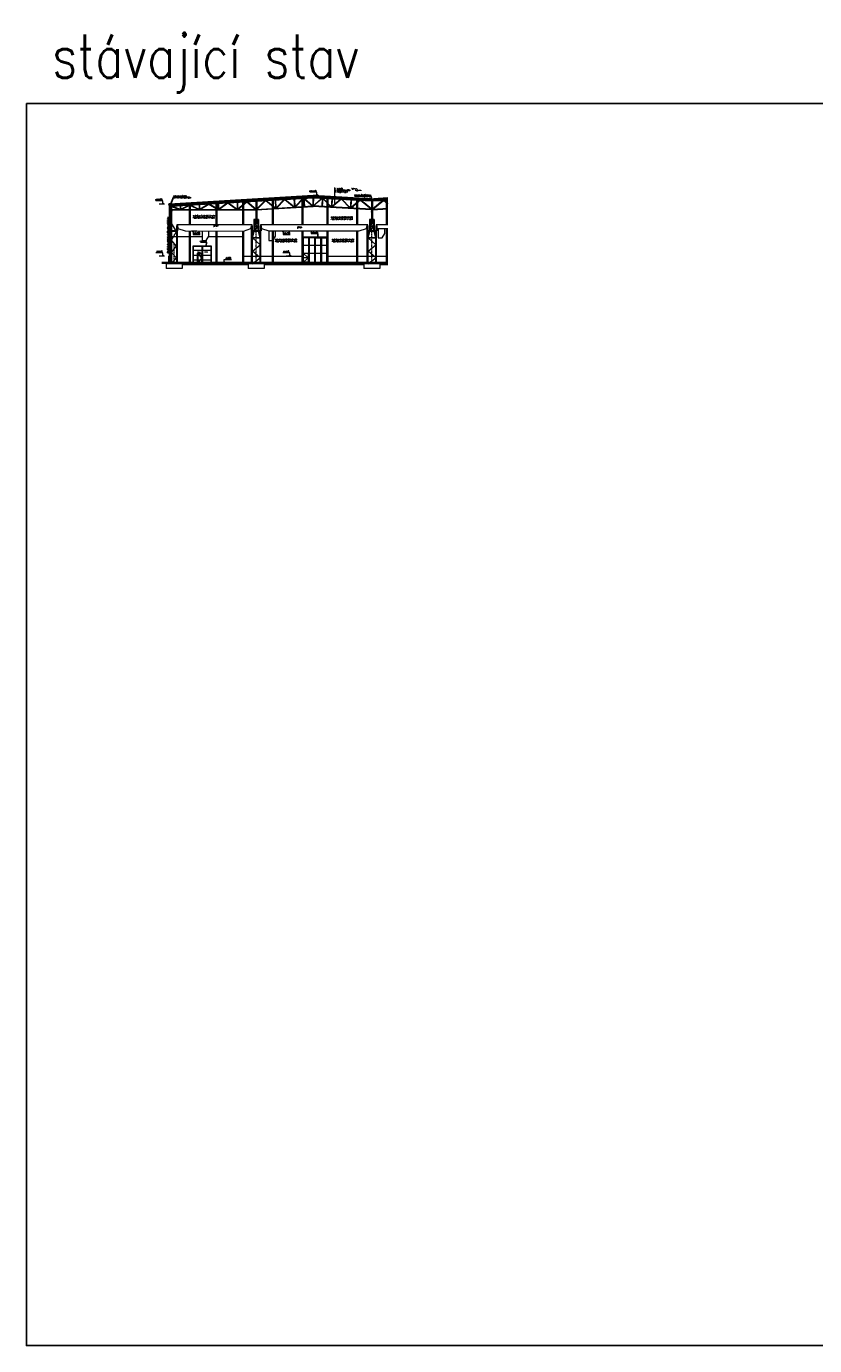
# Model space of a CAD drawing. Header units: millimetres. Extents: x -485339 to 350584, y -1189934 to 0.
# Tile 158 of 178: x -485339 to -319442, y -775236 to -497734. Entities that reach past the tile are written whole.
import ezdxf
from ezdxf import colors
from ezdxf.entities.mleader import LeaderData, LeaderLine
from ezdxf.enums import TextEntityAlignment as Align
from ezdxf.math import Vec2, Vec3

# ---------------------------------------------------------------- set-up
doc = ezdxf.new("R2010")
doc.units = ezdxf.units.MM
doc.header["$LTSCALE"] = 10
doc.linetypes.add('DASHDOT', pattern=[25.4, 12.7, -6.35, 0, -6.35])
doc.linetypes.add('ČÁRKOVANÁ', pattern=[19.05, 12.7, -6.35])
doc.layers.get('Defpoints').update_dxf_attribs({"color": 201})
for name, color, linetype, lineweight, true_color in [('BOUR_DVEŘE', 7, 'Continuous', 18, 0x4ccd32), ('BOUR_ČÁRY_OBRYS', 7, 'Continuous', 35, 0x4ccd32), ('BOUR_ČÁRY_PLNÉ', 7, 'Continuous', 18, 0x4ccd32), ('BOURÁNÍ_POPIS', 7, 'Continuous', 18, 0x4ccd32)]:
    doc.layers.add(name, color=color, linetype=linetype, lineweight=lineweight, true_color=true_color)
for name, color, linetype, lineweight in [('St_kóty_výškové', 132, 'Continuous', 18), ('St_popis', 250, 'Continuous', 18), ('St_sloupy_opláštění_pohled', 25, 'ČÁRKOVANÁ', 18), ('St_čáry_obrys', 5, 'Continuous', 35), ('St_čáry_plné', 250, 'Continuous', 18), ('St_šrafy', 250, 'Continuous', 18)]:
    doc.layers.add(name, color=color, linetype=linetype, lineweight=lineweight)
doc.styles.add('ROMANS', font='romans.shx', dxfattribs={"width": 0.8})
doc.styles.get("Standard").update_dxf_attribs({"font": 'simplex.shx', "width": 0.8})
doc.linetypes.add('IZOLACE', pattern='A,0.0001,-0.1,[134,ltypeshp.shx,S=0.1,R=0,X=-0.1,Y=0],-0.2,[134,ltypeshp.shx,S=0.1,R=180,X=0.1,Y=0],-0.1', length=0.4001)

# ---------------------------------------------------------------- blocks, each defined once
blk = doc.blocks.new('G$C17CABAA1')
at = {"layer": 'St_čáry_obrys'}
for points in [[(-45, 0), (45, 0)], [(0, 0), (0, -180)], [(-45, -180), (45, -180)]]:
    blk.add_lwpolyline(points, dxfattribs=at)
blk = doc.blocks.new('G$C14EDF750')
at = {"layer": 'St_čáry_plné'}
for points in [[(-69, 13085), (-69, 9110)], [(-69, 13085), (-69, 9110)], [(-69, 13085), (-69, 9110)], [(101, 13085), (101, 9110)], [(101, 13085), (101, 9110)], [(101, 13085), (101, 9110)], [(-519, 9110), (-519, 6710)], [(511, 9110), (-519, 9110)], [(511, 9010), (-519, 9010)], [(-349, 9010), (-349, 6710)], [(-349, 8265), (-32, 9010)], [(349, 8265), (32, 9010)], [(341, 9010), (341, 6710)], [(511, 9110), (511, 6710)], [(985, 6710), (-985, 6710)], [(985, 6610), (-985, 6610)], [(-852, -200), (815, 1030), (-815, 2441), (815, 3780), (-815, 5235), (815, 5235), (443, 6610)], [(815, 5235), (-815, 5235), (-443, 6610)], [(-349, 6710), (341, 7588), (-349, 8265), (341, 8265)]]:
    blk.add_lwpolyline(points, dxfattribs=at)
at = {"layer": 'St_šrafy', "linetype": 'DASHDOT'}
blk.add_lwpolyline([(0, 0), (0, 61), (0, 10767)], dxfattribs=at)
at = {"layer": 'St_šrafy'}
for points in [[(-985, 0), (-985, 61), (-985, 6710)], [(-815, 0), (-815, 61), (-815, 6610)], [(815, 0), (815, 61), (815, 6610)], [(985, 0), (985, 61), (985, 6710)]]:
    blk.add_lwpolyline(points, dxfattribs=at)
blk = doc.blocks.new('G$CB422E4FE')
at = {"layer": 'St_čáry_obrys'}
for points in [[(50, 0), (-50, 0)], [(0, -1111), (0, 0)], [(50, -1111), (-50, -1111)]]:
    blk.add_lwpolyline(points, dxfattribs=at)
blk = doc.blocks.new('*U7319')
at = {"color": 0, "linetype": 'ByBlock', "lineweight": -2}
blk.add_line((3, 0), (-7, 0), dxfattribs=at)
for points in [[(0, 0), (0, 6.1), (0, 6.1), (-13, 6.1)], [(1.7, 1.7), (0, 0), (-1.8, 1.7)]]:
    blk.add_lwpolyline(points, dxfattribs=at)
at = {"color": 0, "linetype": 'ByBlock', "lineweight": -2, "style": 'ROMANS', "width": 0.8}
for tag, p in [('POPIS_001', (-12.5, 5.1)), ('VYSKA', (-3.5, 9.6))]:
    blk.add_attdef(tag, text='', height=2.5, dxfattribs=at).set_placement(p, align=Align.TOP_RIGHT)
blk = doc.blocks.new('*U4034')
at = {"color": 0, "linetype": 'ByBlock', "lineweight": -2}
blk.add_line((3, 0), (-7, 0), dxfattribs=at)
for points in [[(0, 0), (0, -6.1), (0, -6.1), (-13, -6.1)], [(1.8, -1.8), (0, 0), (-1.8, -1.8)]]:
    blk.add_lwpolyline(points, dxfattribs=at)
at = {"color": 0, "linetype": 'ByBlock', "lineweight": -2, "style": 'ROMANS', "width": 0.8}
for tag, p in [('POPIS_001', (-12.5, -7.1)), ('VYSKA', (-3.5, -2.6))]:
    blk.add_attdef(tag, text='', height=2.5, dxfattribs=at).set_placement(p, align=Align.TOP_RIGHT)
blk = doc.blocks.new('*U7320')
at = {"color": 0, "linetype": 'ByBlock', "lineweight": -2}
blk.add_line((-3, 0), (7, 0), dxfattribs=at)
for points in [[(-1.8, 1.7), (0, 0), (1.7, 1.7)], [(0, 0), (0, 6.1), (0, 6.1), (13, 6.1)]]:
    blk.add_lwpolyline(points, dxfattribs=at)
at = {"color": 0, "linetype": 'ByBlock', "lineweight": -2, "style": 'ROMANS', "width": 0.8}
blk.add_attdef('VYSKA', text='', height=2.5, dxfattribs=at).set_placement((12.5, 9.6), align=Align.TOP_RIGHT)
blk.add_attdef('POPIS_001', text='', height=2.5, dxfattribs=at).set_placement((12.5, 5.1), align=Align.TOP_LEFT)

msp = doc.modelspace()

# ---------------------------------------------------------------- linework, layer by layer
at = {"layer": 'BOUR_DVEŘE'}
for p, q in [((-450222.8, -547480.2), (-450222.8, -543880.2)), ((-450222.8, -543880.2), (-446472.8, -543880.2)), ((-448347.8, -543880.2), (-448347.8, -547480.2)), ((-446472.8, -543880.2), (-446472.8, -547480.2)), ((-422082.8, -542090.5), (-427152.8, -542090.5)), ((-427152.8, -542090.5), (-427152.8, -547477.5)), ((-425977.3, -542190.5), (-427060.9, -542190.5)), ((-427060.9, -542190.5), (-427060.9, -547377.5)), ((-422174.8, -543816.5), (-427060.9, -543816.5)), ((-425977.3, -542190.5), (-425977.3, -547377.5)), ((-425885.3, -542090.5), (-425885.3, -547477.5)), ((-425793.4, -542190.5), (-425793.4, -547377.5)), ((-424709.8, -542190.5), (-425793.4, -542190.5)), ((-424709.8, -542190.5), (-424709.8, -547377.5)), ((-424617.8, -542090.5), (-424617.8, -547477.5)), ((-424525.9, -542190.5), (-423442.3, -542190.5)), ((-424525.9, -542190.5), (-424525.9, -547377.5)), ((-423442.3, -542190.5), (-423442.3, -547377.5)), ((-423350.3, -542090.5), (-423350.3, -547477.5)), ((-423258.4, -542190.5), (-423258.4, -547377.5)), ((-423258.4, -542190.5), (-422174.8, -542190.5)), ((-422174.8, -542190.5), (-422174.8, -547377.5)), ((-422082.8, -547477.5), (-422082.8, -542090.5)), ((-450151.7, -547413.3), (-450151.7, -543947)), ((-450151.7, -543947), (-448418.9, -543947)), ((-446543.9, -544897.9), (-450151.7, -544897.9)), ((-446543.9, -545921.4), (-450151.7, -545921.4)), ((-449207.3, -545142.7), (-449311.6, -545199.3)), ((-449311.6, -545199.3), (-449207.3, -545255.9)), ((-449282.2, -545756.2), (-449282.2, -545642.9)), ((-449242.1, -545199.3), (-448671.1, -545199.3)), ((-448418.9, -543947), (-448418.9, -545419.1)), ((-448276.7, -543947), (-448276.7, -547413.3)), ((-448276.7, -543947), (-446543.9, -543947)), ((-447303.8, -545199.3), (-447874.8, -545199.3)), ((-447338.6, -545255.9), (-447338.6, -545142.7)), ((-447338.6, -545142.7), (-447234.2, -545199.3)), ((-447234.2, -545199.3), (-447338.6, -545255.9)), ((-446543.9, -543947), (-446543.9, -547413.3)), ((-427060.9, -545412.2), (-426023.2, -546444.8)), ((-427060.9, -545412.2), (-422174.8, -545412.2)), ((-427060.9, -547377.5), (-427060.9, -545412.2)), ((-427060.9, -545412.2), (-425977.3, -545412.2)), ((-426023.2, -546444.8), (-427060.9, -547377.5)), ((-427014.9, -547327.5), (-427014.9, -545462.2)), ((-427014.9, -545462.2), (-426023.2, -545462.2)), ((-426023.2, -546394.8), (-427014.9, -546394.8)), ((-426023.2, -546444.8), (-427014.9, -546444.8)), ((-426023.2, -545462.2), (-426023.2, -547327.5)), ((-425977.3, -545412.2), (-425977.3, -547377.5)), ((-446472.8, -547480.2), (-450222.8, -547480.2)), ((-446543.9, -546935.7), (-450151.7, -546935.7)), ((-449297.8, -547413.3), (-450151.7, -547413.3)), ((-446543.9, -547413.3), (-448276.7, -547413.3)), ((-427152.8, -547477.5), (-422082.8, -547477.5)), ((-425977.3, -547377.5), (-427060.9, -547377.5)), ((-427060.9, -547377.5), (-425977.3, -547377.5)), ((-426023.2, -547327.5), (-427014.9, -547327.5)), ((-425793.4, -547377.5), (-424709.8, -547377.5)), ((-423442.3, -547377.5), (-424525.9, -547377.5)), ((-422174.8, -547377.5), (-423258.4, -547377.5))]:
    msp.add_line(p, q, dxfattribs=at)
for points in [[(-446472.8, -547480.2), (-450222.8, -547480.2), (-450222.8, -543880.2), (-446472.8, -543880.2)], [(-422082.8, -547477.5), (-427152.8, -547477.5), (-427152.8, -542090.5), (-422082.8, -542090.5)], [(-448347.8, -547469.1), (-449297.8, -547469.1), (-449297.8, -545419.1), (-448347.8, -545419.1)], [(-448397.8, -547469.1), (-449247.8, -547469.1), (-449247.8, -545469.1), (-448397.8, -545469.1)], [(-448447.8, -547419.1), (-449197.8, -547419.1), (-449197.8, -545519.1), (-448447.8, -545519.1)]]:
    msp.add_lwpolyline(points, close=True, dxfattribs=at)
msp.add_lwpolyline([(-449247.8, -545469.1), (-448447.8, -546469.1), (-449247.8, -547469.1)], dxfattribs=at)
at = {"layer": 'BOUR_ČÁRY_OBRYS'}
for points in [[(-455325.3, -535222.1), (-455318.2, -535158.7)], [(-455318.2, -535158.7), (-455111.5, -535146.3), (-455110.4, -535166.3)], [(-455272.8, -535176.7), (-455272.8, -535156)], [(-455182.8, -535171.3), (-455272.8, -535176.7)], [(-455182.8, -535396.3), (-455182.8, -535171.3)], [(-455182.8, -535396.3), (-454920.8, -535396.3), (-454885.3, -535245.9)], [(-455110.4, -535166.3), (-455094.5, -535366.3), (-454944.5, -535366.3), (-454889.4, -535133)], [(-412947.8, -534061.8), (-412893.9, -534294.6), (-412602.2, -534310.6), (-412310.6, -534294.6), (-412256.5, -534061.5)], [(-412910.6, -534000.8), (-412853.6, -534246.7), (-412602.2, -534260.5), (-412350.8, -534246.7), (-412293.7, -534000.5)]]:
    msp.add_lwpolyline(points, dxfattribs=at)
at = {"layer": 'BOUR_ČÁRY_PLNÉ'}
for points in [[(-455232.8, -535174.3), (-455232.8, -546040.2)], [(-455182.8, -535171.3), (-455182.8, -546040.2)]]:
    msp.add_lwpolyline(points, dxfattribs=at)
at = {"layer": 'Defpoints'}
msp.add_lwpolyline([(-485339.2, -513966), (143293.5, -513966), (143293.5, -775236.5), (-485339.2, -775236.5)], close=True, dxfattribs=at)
at = {"layer": 'St_popis'}
msp.add_lwpolyline([(-420520.3, -531639.9), (-420520.3, -535136.7)], dxfattribs=at)
at = {"layer": 'St_sloupy_opláštění_pohled', "linetype": 'Continuous'}
for points in [[(-451082.8, -534954.2), (-451082.8, -539480.2)], [(-450872.8, -534941.6), (-450872.8, -539480.2)], [(-445462.8, -534616.4), (-445462.8, -539480.2)], [(-445252.8, -534603.8), (-445252.8, -539480.2)], [(-439842.8, -534278.6), (-439842.8, -539480.2)], [(-439632.8, -534265.9), (-439632.8, -539480.2)], [(-433602.8, -533903.5), (-433602.8, -539480.2)], [(-433392.8, -533890.8), (-433392.8, -539480.2)], [(-427362.8, -533528.4), (-427362.8, -539480.2)], [(-427152.8, -533515.7), (-427152.8, -539480.2)], [(-422082.8, -533546.2), (-422082.8, -539480.2)], [(-421872.8, -533557.8), (-421872.8, -539480.2)], [(-415842.8, -533889.5), (-415842.8, -539480.2)], [(-415632.8, -533901.1), (-415632.8, -539480.2)], [(-409602.8, -533902.5), (-409602.8, -539480.2)], [(-409392.8, -533890.9), (-409392.8, -539480.2)], [(-451082.8, -540771.2), (-451082.8, -547480.2)], [(-450872.8, -540771.5), (-450872.8, -547480.2)], [(-445462.8, -540226.6), (-445462.8, -540248.6)], [(-445462.8, -540778.7), (-445462.8, -547480.2)], [(-445252.8, -540226.6), (-445252.8, -540248.6)], [(-445252.8, -540778.9), (-445252.8, -547480.2)], [(-439842.8, -540786.1), (-439842.8, -547480.2)], [(-439632.8, -540786.4), (-439632.8, -547480.2)], [(-433602.8, -540770.2), (-433602.8, -547480.2)], [(-433392.8, -540770.2), (-433392.8, -547480.2)], [(-427362.8, -540770.2), (-427362.8, -547477.5)], [(-427152.8, -540770.2), (-427152.8, -547477.5)], [(-422082.8, -540770.2), (-422082.8, -547477.5)], [(-421872.8, -540770.2), (-421872.8, -547477.5)], [(-415842.8, -540770.2), (-415842.8, -547477.5)], [(-415632.8, -540770.2), (-415632.8, -547477.5)], [(-409602.8, -540226.6), (-409602.8, -547477.5)], [(-409392.8, -540226.6), (-409392.8, -547477.5)]]:
    msp.add_lwpolyline(points, dxfattribs=at)
at = {"layer": 'St_čáry_obrys'}
for points in [[(-424995.2, -533399.1), (-454904.5, -535197)], [(-424995, -533449.1), (-454885.3, -535245.9)], [(-424995.2, -533399.1), (-412947.8, -534061.8)], [(-424995, -533449.1), (-412936.1, -534112.5)], [(-409254, -533946.4), (-412268.3, -534112.2)], [(-409254, -533896.3), (-412256.5, -534061.5)], [(-455272.8, -547480.2), (-455272.8, -546040.2), (-454972.8, -546040.2), (-454972.8, -547480.2)], [(-455272.8, -547480.2), (-456805.2, -547480.2)], [(-409254, -547480.2), (-454972.8, -547480.2)]]:
    msp.add_lwpolyline(points, dxfattribs=at)
for centre in [(-454862.8, -535512.4), (-412602.2, -534395.6), (-454862.8, -536512.4), (-412602.2, -536695.6)]:
    msp.add_circle(centre, 85, dxfattribs=at)
at = {"layer": 'St_čáry_plné'}
for points in [[(-424995.3, -533335.9), (-455272.8, -535156)], [(-455272.8, -535156), (-455272.8, -547680.2)], [(-455109.6, -535176.3), (-455271, -535186)], [(-454972.8, -535396.3), (-454972.8, -547680.2)], [(-454947.8, -535396.3), (-454947.8, -547680.2)], [(-454872.7, -535425.5), (-424994.6, -533629.1)], [(-454793.1, -535561), (-424994.2, -533769.4)], [(-454777.8, -535512.4), (-454777.8, -547680.2)], [(-454678.6, -535554.1), (-452973.2, -536184.7)], [(-452973.2, -535308.3), (-452973.2, -535311.3)], [(-452973.2, -535451.5), (-452973.2, -536227.4)], [(-452873.2, -536183.1), (-451084, -535338)], [(-452873.2, -535445.5), (-452873.2, -536227.4)], [(-452779.5, -536227.4), (-450920.3, -535349.1)], [(-450920.3, -535349.1), (-449073.5, -536227.4)], [(-450794.2, -535320.5), (-448980.4, -536183.1)], [(-448980.4, -535211.5), (-448980.4, -536227.4)], [(-448880.4, -536180.7), (-447070.5, -535096.7)], [(-448880.4, -535205.5), (-448880.4, -536227.4)], [(-448802.6, -536227.4), (-446934, -535108.1)], [(-446934, -535108.1), (-445065.5, -536227.4)], [(-446822.4, -535081.7), (-444987.6, -536180.7)], [(-444987.6, -534971.5), (-444987.6, -536227.4)], [(-444887.6, -536177.9), (-443065.5, -534855.9)], [(-444887.6, -534965.5), (-444887.6, -536227.4)], [(-444819.5, -536227.4), (-442937, -534861.5)], [(-442937, -534861.5), (-441062.7, -536227.4)], [(-442828.5, -534841.6), (-440994.8, -536177.9)], [(-440994.8, -534731.5), (-440994.8, -536227.4)], [(-440894.8, -536174.8), (-439064.8, -534615.3)], [(-440894.8, -534725.5), (-440894.8, -536227.4)], [(-440833.1, -536227.4), (-438948.4, -534621.3)], [(-438948.4, -534621.3), (-437063.7, -536227.4)], [(-438847.4, -534602.3), (-437002, -536174.8)], [(-437002, -534491.5), (-437002, -536227.4)], [(-436962.8, -536227.4), (-424948.9, -535505)], [(-436902, -536167.8), (-435066.6, -534374.9)], [(-436902, -534485.5), (-436902, -536223.7)], [(-436841, -536220), (-434944.7, -534367.6)], [(-434954.6, -534377.3), (-432964.1, -535986.9)], [(-434846.6, -534361.7), (-432908.4, -535929.1)], [(-433009.3, -534251.1), (-432905.1, -535983.2)], [(-432909.4, -534245.1), (-432805.3, -535977.2)], [(-431055.1, -534133.8), (-432807.6, -535938.7)], [(-430936.6, -534126.6), (-432729.3, -535972.8)], [(-430953.5, -534144), (-428971.3, -535746.9)], [(-430853.8, -534121.7), (-428915.6, -535689.1)], [(-429016.5, -534011.3), (-428912.3, -535743.4)], [(-428916.6, -534005.3), (-428812.5, -535737.4)], [(-427062.3, -533893.7), (-428814.8, -535698.6)], [(-427015.9, -533960.8), (-428736.5, -535732.8)], [(-427020.1, -533891.2), (-426915.9, -535623.4)], [(-426920.2, -533885.2), (-426816.1, -535617.4)], [(-426918.9, -533939.3), (-425105, -535514.4)], [(-426860.9, -533883.7), (-425048.8, -535457.3)], [(-425044.9, -533772.4), (-425048.9, -535511.1)], [(-425044.6, -533629), (-425044.6, -533632.1)], [(-412687.2, -536183.3), (-425031.3, -535505.3)], [(-424995.3, -533335.9), (-412910.6, -534000.8)], [(-424994.6, -533629.1), (-412602.2, -534310.6), (-409254, -534126.4)], [(-424994.2, -533769.4), (-412602.2, -534450.8), (-409254, -534266.6)], [(-424944.6, -533629.2), (-424948.9, -535505)], [(-423127.6, -533874), (-424931.7, -535457)], [(-423069.4, -533929.3), (-424875.2, -535513.8)], [(-423068.3, -533875.3), (-423163.5, -535607.9)], [(-422968.5, -533880.8), (-423063.7, -535613.4)], [(-422972.3, -533950.3), (-421242.5, -535713.4)], [(-422926.3, -533883), (-421164.4, -535678.8)], [(-421071.4, -533984.9), (-421166.5, -535717.6)], [(-420971.5, -533990.4), (-421066.7, -535723.1)], [(-419133.6, -534091.3), (-421063.7, -535668.7)], [(-419015.5, -534098.1), (-421007.7, -535726.3)], [(-419033.8, -534113.1), (-417248.6, -535932.7)], [(-418932.3, -534102.4), (-417170.4, -535898.2)], [(-417077.4, -534204.1), (-417172.5, -535936.7)], [(-416977.5, -534209.5), (-417072.7, -535942.2)], [(-415139.6, -534310.7), (-417069.7, -535888.1)], [(-415021.8, -534317.8), (-417013.7, -535945.6)], [(-412768.5, -536178.8), (-415028.9, -534330)], [(-412687.2, -536142), (-414917.5, -534317.8)], [(-412522.7, -536142), (-410292.4, -534317.8)], [(-412441.4, -536178.8), (-410181, -534330)], [(-409254, -533833.2), (-412293.7, -534000.5)], [(-410188.1, -534317.8), (-409254, -535081.2)], [(-410070.3, -534310.7), (-409254, -534977.8)], [(-454777.8, -535602.7), (-453088.5, -536227.4)], [(-454777.8, -536227.4), (-436962.8, -536227.4)], [(-454777.8, -536347.4), (-436962.8, -536347.4)], [(-436962.8, -536347.6), (-424949.1, -535625.3)], [(-412687.2, -536303.5), (-425030.4, -535625.5)], [(-412522.7, -536183.3), (-409254, -536003.7)], [(-412522.7, -536303.5), (-409254, -536123.9)], [(-454777.8, -547680.2), (-453747.8, -546449.7), (-454777.8, -545321.7), (-453747.8, -543973.7), (-454777.8, -542696.9), (-453747.8, -540870.2), (-454777.8, -539157)], [(-453577.8, -540770.2), (-454777.8, -540770.2)], [(-453577.8, -540870.2), (-454777.8, -540870.2)], [(-453747.8, -540870.2), (-453747.8, -547680.2)], [(-453677.8, -539658.5), (-453677.8, -540770.2)], [(-453577.8, -539658.5), (-453577.8, -540770.2)], [(-453577.8, -540770.2), (-453577.8, -547680.2)], [(-448363.7, -540770.2), (-448363.7, -542770.2), (-447515.8, -542770.2), (-446951.3, -541869.3), (-446951.3, -540770.2)], [(-437947.8, -539658.5), (-437947.8, -540770.2)], [(-437847.8, -539658.5), (-437847.8, -540770.2)], [(-436077.8, -539658.5), (-436077.8, -540770.2)], [(-435977.8, -539658.5), (-435977.8, -540770.2)], [(-434299.5, -540770.2), (-434299.5, -542770.2), (-433451.7, -542770.2), (-432887.1, -541869.3), (-432887.1, -540770.2)], [(-413602.8, -539658.5), (-413602.8, -540770.2)], [(-413502.8, -539658.5), (-413502.8, -540770.2)], [(-409254, -539480.2), (-411733.5, -539480.2), (-411733.5, -539642.2), (-411615.8, -539642.2), (-411615.8, -540226.6), (-409254, -540226.6)], [(-411732.8, -539658.5), (-411732.8, -540770.2)], [(-411632.8, -539658.5), (-411632.8, -540770.2)], [(-411321.8, -540226.6), (-411321.8, -542226.6), (-410474, -542226.6), (-409909.4, -541325.8), (-409909.4, -540226.6)], [(-454362.4, -541519.2), (-454362.4, -541539.8), (-454362.4, -541519.2)], [(-439842.8, -542020.2), (-439842.8, -547480.2)], [(-454972.8, -546040.2), (-454972.8, -547680.2)], [(-439632.8, -546040.2), (-437947.8, -546040.2)], [(-437777.8, -546040.2), (-436147.8, -546040.2)], [(-435977.8, -546040.2), (-433602.8, -546040.2)], [(-433392.8, -546040.2), (-427362.8, -546040.2)], [(-421872.8, -546040.2), (-415842.8, -546040.2)], [(-415632.8, -546040.2), (-413602.8, -546040.2)], [(-413432.8, -546040.2), (-411802.8, -546040.2)], [(-411632.8, -546040.2), (-409602.8, -546040.2)], [(-409392.8, -546080.2), (-409254, -546080.2)], [(-409254, -547680.2), (-455947.8, -547680.2)], [(-452577.8, -548680.2), (-455947.8, -548680.2)], [(-438647.8, -547880.2), (-452577.8, -547880.2)], [(-435277.8, -548680.2), (-438647.8, -548680.2)], [(-414302.8, -547880.2), (-435277.8, -547880.2)], [(-410932.8, -548680.2), (-414302.8, -548680.2)], [(-409254, -547880.2), (-410932.8, -547880.2)]]:
    msp.add_lwpolyline(points, dxfattribs=at)
at = {"layer": 'St_čáry_plné', "linetype": 'IZOLACE', "ltscale": 7}
for points in [[(-424993.5, -533365.9), (-454896.6, -535163.5)], [(-424997, -533365.9), (-412903.6, -534031.2)], [(-409254, -533863.3), (-412300.8, -534030.9)]]:
    msp.add_lwpolyline(points, dxfattribs=at)
at = {"layer": 'St_čáry_plné', "linetype": 'ČÁRKOVANÁ', "const_width": 10}
for points in [[(-424995.3, -533335.9), (-454889.4, -535133)], [(-424995.3, -533335.9), (-412910.6, -534000.8)], [(-409254, -533833.2), (-412293.7, -534000.5)]]:
    msp.add_lwpolyline(points, dxfattribs=at)
at = {"layer": 'St_čáry_plné'}
for points in [[(-439609.2, -540786.4), (-438099.9, -540250.6), (-437947.8, -539658.5), (-437830.2, -539658.5), (-437830.2, -539496.4), (-453678.5, -539480.2), (-453678.5, -539642.2), (-453560.8, -539642.2), (-453478.2, -540234.7), (-451899.5, -540770.2)], [(-415281.8, -540770.2), (-413772.6, -540234.4), (-413620.5, -539642.2), (-413502.8, -539642.2), (-413502.8, -539480.2), (-436078.5, -539480.2), (-436078.5, -539642.2), (-435960.8, -539642.2), (-435878.2, -540234.7), (-434299.5, -540770.2)]]:
    msp.add_lwpolyline(points, close=True, dxfattribs=at)
at = {"layer": 'St_šrafy', "linetype": 'DASHDOT'}
for points in [[(-436962.8, -547480.2), (-436962.8, -547419.2), (-436962.8, -534168.6)], [(-412617.8, -547480.2), (-412617.8, -547419.2), (-412617.8, -536713.6)], [(-454262.8, -547480.2), (-454262.8, -543302.9)]]:
    msp.add_lwpolyline(points, dxfattribs=at)
at = {"layer": 'St_šrafy'}
for points in [[(-453747.8, -542020.2), (-454777.8, -542020.2)], [(-453266.8, -542020.2), (-453577.8, -542020.2)], [(-450872.8, -542020.2), (-453577.8, -542020.2)], [(-448363.7, -542020.2), (-450872.8, -542020.2)], [(-445462.8, -542020.2), (-447045.8, -542020.2)], [(-439842.8, -542020.2), (-445252.8, -542020.2)], [(-455272.8, -546040.2), (-454972.8, -546040.2)], [(-455947.8, -547680.2), (-455947.8, -548680.2)], [(-452577.8, -547680.2), (-452577.8, -548680.2)], [(-438647.8, -547680.2), (-438647.8, -548680.2)], [(-435277.8, -547680.2), (-435277.8, -548680.2)], [(-414302.8, -547680.2), (-414302.8, -548680.2)], [(-410932.8, -547680.2), (-410932.8, -548680.2)]]:
    msp.add_lwpolyline(points, dxfattribs=at)

# ---------------------------------------------------------------- block references
at = {"layer": 'St_kóty_výškové'}
ref = msp.add_blockref('*U7320', (-424184.5, -533335.9), dxfattribs=dict(at, xscale=-115.8301158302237, yscale=115.8301158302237, zscale=115.8301158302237))
ref.add_attrib('VYSKA', '+14,140', dxfattribs={"layer": '0', "color": 0, "linetype": 'ByBlock', "lineweight": -2, "height": 289.58, "style": 'ROMANS', "width": 0.8}).set_placement((-424341.6, -532221.1), align=Align.TOP_RIGHT)
ref = msp.add_blockref('*U7320', (-456588.5, -535158.7), dxfattribs=dict(at, xscale=-115.8301158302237, yscale=115.8301158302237, zscale=115.8301158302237))
ref.add_attrib('VYSKA', '+12,300', dxfattribs={"layer": '0', "color": 0, "linetype": 'ByBlock', "lineweight": -2, "height": 289.58, "style": 'ROMANS', "width": 0.8}).set_placement((-456745.6, -534043.9), align=Align.TOP_RIGHT)
ref = msp.add_blockref('*U4034', (-450253.2, -540770.2), dxfattribs=dict(at, xscale=-115.8301158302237, yscale=115.8301158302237, zscale=115.8301158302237))
ref.add_attrib('VYSKA', '+6,700', dxfattribs={"layer": '0', "color": 0, "linetype": 'ByBlock', "lineweight": -2, "height": 289.58, "style": 'ROMANS', "width": 0.8}).set_placement((-448805.4, -541074.2), align=Align.TOP_RIGHT)
ref = msp.add_blockref('*U4034', (-431298.9, -540770.2), dxfattribs=dict(at, xscale=-115.8301158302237, yscale=115.8301158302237, zscale=115.8301158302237))
ref.add_attrib('VYSKA', '+6,700', dxfattribs={"layer": '0', "color": 0, "linetype": 'ByBlock', "lineweight": -2, "height": 289.58, "style": 'ROMANS', "width": 0.8}).set_placement((-429851.1, -541074.2), align=Align.TOP_RIGHT)
ref = msp.add_blockref('*U7320', (-456588.5, -546040.2), dxfattribs=dict(at, xscale=-115.8301158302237, yscale=115.8301158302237, zscale=115.8301158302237))
ref.add_attrib('VYSKA', '+1,440', dxfattribs={"layer": '0', "color": 0, "linetype": 'ByBlock', "lineweight": -2, "height": 289.58, "style": 'ROMANS', "width": 0.8}).set_placement((-456745.6, -544925.3), align=Align.TOP_RIGHT)
ref = msp.add_blockref('*U7319', (-443705.8, -547480.2), dxfattribs=dict(at, xscale=-115.8301158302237, yscale=115.8301158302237, zscale=115.8301158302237))
ref.add_attrib('VYSKA', '%%P0,000', dxfattribs={"layer": '0', "color": 0, "linetype": 'ByBlock', "lineweight": -2, "height": 289.58, "style": 'ROMANS', "width": 0.8}).set_placement((-442258, -546365.3), align=Align.TOP_RIGHT)
ref = msp.add_blockref('*U7320', (-429884, -546040.2), dxfattribs=dict(at, xscale=-115.8301158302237, yscale=115.8301158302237, zscale=115.8301158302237))
ref.add_attrib('VYSKA', '+1,440', dxfattribs={"layer": '0', "color": 0, "linetype": 'ByBlock', "lineweight": -2, "height": 289.58, "style": 'ROMANS', "width": 0.8}).set_placement((-430041.1, -544925.3), align=Align.TOP_RIGHT)
at = {"layer": 'St_čáry_obrys'}
for p, rotation in [((-454838.6, -535243.1), 3.440080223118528), ((-452934, -535128.6), 3.440080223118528), ((-450937.6, -535008.6), 3.440080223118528), ((-448941.2, -534888.6), 3.440080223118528), ((-446944.8, -534768.6), 3.440080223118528), ((-444948.4, -534648.6), 3.440080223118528), ((-442952, -534528.6), 3.440080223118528), ((-440955.6, -534408.6), 3.440080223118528), ((-438959.2, -534288.6), 3.440080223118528), ((-436962.8, -534168.6), 3.440080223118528), ((-434966.4, -534048.5), 3.440080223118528), ((-432970, -533928.5), 3.440080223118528), ((-430973.6, -533808.5), 3.440080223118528), ((-428977.2, -533688.5), 3.440080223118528), ((-426980.8, -533568.5), 3.440080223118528), ((-424995, -533449.1), 0.1456220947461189), ((-412191.5, -534107.7), 3.440080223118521)]:
    msp.add_blockref('G$C17CABAA1', p, dxfattribs=dict(at, rotation=rotation))
at = {"layer": 'St_čáry_obrys', "xscale": -1}
for p, rotation in [((-423008.7, -533558.4), 356.5599197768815), ((-421011.7, -533668.3), 356.5599197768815), ((-419014.8, -533778.1), 356.5599197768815), ((-417017.8, -533888), 356.5599197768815), ((-415020.9, -533997.8), 356.5599197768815), ((-413023.9, -534107.7), 356.5599197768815), ((-410598.4, -534200.6), 183.1488360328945)]:
    msp.add_blockref('G$C17CABAA1', p, dxfattribs=dict(at, rotation=rotation))
at = {"layer": 'St_čáry_obrys'}
for p in [(-453627.8, -539658.5), (-437897.8, -539658.5), (-436027.8, -539658.5), (-413552.8, -539658.5), (-411682.8, -539658.5)]:
    msp.add_blockref('G$CB422E4FE', p, dxfattribs=at)
at = {"layer": 'St_čáry_plné'}
for p in [(-436962.8, -547480.2), (-412617.8, -547480.2)]:
    msp.add_blockref('G$C14EDF750', p, dxfattribs=at)

# ---------------------------------------------------------------- texts
at = {"layer": 'BOURÁNÍ_POPIS', "width": 0.8}
for s, p in [('V CELÉ PLOŠE (DRÁTOSKLO+TRAP.PLECH)', (-450267.9, -538072.8)), ('DEMONTÁŽ LEHKÉHO OBVODOVÉHO PLÁŠTĚ ', (-450267.9, -537664.2)), ('V CELÉ PLOŠE (DRÁTOSKLO+TRAP.PLECH)', (-421243.3, -538384.3)), ('DEMONTÁŽ LEHKÉHO OBVODOVÉHO PLÁŠTĚ ', (-421243.3, -537975.6)), ('V CELÉ PLOŠE (DRÁTOSKLO+TRAP.PLECH)', (-432979.6, -543049.1)), ('DEMONTÁŽ LEHKÉHO OBVODOVÉHO PLÁŠTĚ ', (-432979.6, -542640.4)), ('V CELÉ PLOŠE (DRÁTOSKLO+TRAP.PLECH)', (-421014.5, -543083.3)), ('DEMONTÁŽ LEHKÉHO OBVODOVÉHO PLÁŠTĚ ', (-421014.5, -542674.6))]:
    msp.add_text(s, height=180, dxfattribs=at).set_placement(p)
msp.add_text('DEMONTÁŽ LEHKÉHO OBVODOVÉHO PLÁŠTĚ (DRÁTOSKLO+TRAP.PLECH)', height=180, rotation=90, dxfattribs=at).set_placement((-455429.6, -545388.8))
at = {"layer": 'Defpoints', "width": 0.8}
msp.add_text('stávající stav', height=9110.385, dxfattribs=at).set_placement((-479903.4, -508572.1))
at = {"layer": 'St_popis', "insert": (-420347.9, -531446.9), "char_height": 200, "width": 17412.882, "attachment_point": 1, "style": 'ROMANS'}
msp.add_mtext('{\\C0;\\P- 3x BITAGIT^I^I^I  TL.9 mm\\P- IZOLAČNÍ DESKY IZOSID ^I  TL.63 mm\\P- TRAPÉZOVÝ PLECH}', dxfattribs=at)
at = {"layer": 'St_čáry_plné', "width": 0.8}
for p in [(-445941.4, -539781.4), (-428341.4, -540143.1)]:
    msp.add_text('jeřáb', height=316.68, dxfattribs=at).set_placement(p)

# ---------------------------------------------------------------- leaders
at = {"layer": 'BOURÁNÍ_POPIS'}
ml = msp.add_multileader_mtext('Standard', dxfattribs=at)
ml.set_content('DEMONTÁŽ ZBYTKŮ ČÁSTÍ\\POKAP.HRANY A OKAPOVÉHO ŽLABU')
ml.set_leader_properties()
ml.build(insert=Vec2(0, 0))
ml.multileader.update_dxf_attribs({"text_left_attachment_type": 6, "text_right_attachment_type": 6, "arrow_head_size": 180})
ctx = ml.context
ctx.base_point, ctx.char_height, ctx.arrow_head_size, ctx.plane_origin = Vec3(-454386.8, -533639.5), 180, 180, Vec3(-453596.5, -532675.1)
ctx.left_attachment, ctx.right_attachment = 6, 6
notes = []
notes.append((ctx, [(0, (1, 1, 0), (-454394.8, -533639.5), (1, 0), 8, [(0, [(-455036.4, -535237.6)], 0, [])])]))
ctx.mtext.insert, ctx.mtext.flow_direction = Vec3(-454384.8, -533361.8), 5
ml = msp.add_multileader_mtext('Standard', dxfattribs=at)
ml.set_content('DEMONTÁŽ NÁSTŘEŠNÍHO ŽLABU\\PVÝMĚNA ZA NOVÝ')
ml.set_leader_properties()
ml.build(insert=Vec2(0, 0))
ml.multileader.update_dxf_attribs({"text_left_attachment_type": 6, "text_right_attachment_type": 6, "arrow_head_size": 180})
ctx = ml.context
ctx.base_point, ctx.char_height, ctx.arrow_head_size, ctx.plane_origin = Vec3(-416371.4, -533416.8), 180, 180, Vec3(-412042.8, -532452.4)
ctx.left_attachment, ctx.right_attachment, ctx.text_align_type = 6, 6, 2
notes.append((ctx, [(0, (1, 1, 0), (-412821.1, -533416.8), (-1, 0), 8, [(0, [(-412553.4, -534257.8)], 0, [])])]))
ctx.mtext.insert, ctx.mtext.alignment, ctx.mtext.flow_direction = Vec3(-412831.1, -533139.1), 3, 5
ml = msp.add_multileader_mtext('Standard', dxfattribs=at)
ml.set_content('ZRUŠENÍ VRAT')
ml.set_leader_properties()
ml.build(insert=Vec2(0, 0))
ml.multileader.update_dxf_attribs({"text_left_attachment_type": 6, "text_right_attachment_type": 6, "arrow_head_size": 180})
ctx = ml.context
ctx.base_point, ctx.char_height, ctx.arrow_head_size, ctx.plane_origin = Vec3(-425557.5, -541267.6), 180, 180, Vec3(-423203.8, -540303.2)
ctx.left_attachment, ctx.right_attachment, ctx.text_align_type = 6, 6, 2
notes.append((ctx, [(0, (1, 1, 0), (-423982.1, -541267.6), (-1, 0), 8, [(0, [(-424038.7, -542295.2)], 0, [])])]))
ctx.mtext.insert, ctx.mtext.alignment, ctx.mtext.flow_direction = Vec3(-423992.1, -540989.9), 3, 5
ml = msp.add_multileader_mtext('Standard', dxfattribs=at)
ml.set_content('VÝMĚNA VRAT')
ml.set_leader_properties()
ml.build(insert=Vec2(0, 0))
ml.multileader.update_dxf_attribs({"text_left_attachment_type": 6, "text_right_attachment_type": 6, "arrow_head_size": 180})
ctx = ml.context
ctx.base_point, ctx.char_height, ctx.arrow_head_size, ctx.plane_origin = Vec3(-448962, -543093), 180, 180, Vec3(-446642.5, -542128.6)
ctx.left_attachment, ctx.right_attachment, ctx.text_align_type = 6, 6, 2
notes.append((ctx, [(0, (1, 1, 0), (-447420.8, -543093), (-1, 0), 8, [(0, [(-447477.5, -544120.6)], 0, [])])]))
ctx.mtext.insert, ctx.mtext.rotation, ctx.mtext.alignment, ctx.mtext.flow_direction = Vec3(-447430.8, -542815.2), 1.57079633, 3, 5
for ctx, leaders in notes:
    for number, flags, end, landing, length, lines in leaders:
        leader = LeaderData()
        leader.index, (leader.has_last_leader_line, leader.has_dogleg_vector, leader.attachment_direction) = number, flags
        leader.last_leader_point, leader.dogleg_vector, leader.dogleg_length = Vec3(end), Vec3(landing), length
        for number, points, colour, breaks in lines:
            line = LeaderLine()
            line.index, line.vertices, line.color, line.breaks = number, Vec3.list(points), colors.encode_raw_color(colour), breaks
            leader.lines.append(line)
        ctx.leaders.append(leader)

doc.saveas('drawing.dxf')
